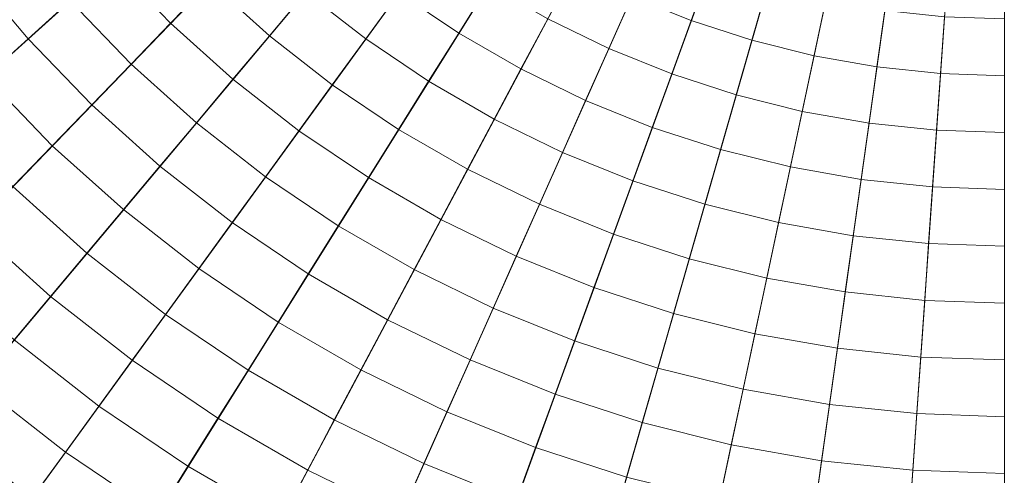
# Model space of a CAD drawing. Header units: centimetres. Extents: x -3.01 to 4.18, y -6.48 to 0.72.
# Tile 191 of 256: x 0.08 to 0.59, y -3.55 to -3.32. Entities that reach past the tile are written whole.
import ezdxf

# ---------------------------------------------------------------- set-up
doc = ezdxf.new("R2010")
doc.units = ezdxf.units.CM
doc.header["$LTSCALE"] = 2.54
doc.layers.add('Lucido design-1', color=7, linetype='Continuous')

# ---------------------------------------------------------------- blocks, each defined once
blk = doc.blocks.new('Gruppo-1')
at = {"color": 142, "linetype": 'Continuous', "lineweight": 9}
for points in [[(-0.2012, -3.49621, -14.60843), (-0.15636, -3.54965, -14.60843), (0.58636, -2.8809, -14.60843), (-0.2012, -3.49621, -14.60843)], [(0.58636, -2.8809, -13.70118), (-0.15636, -3.54965, -13.70118), (-0.2012, -3.49621, -13.70118), (0.58636, -2.8809, -13.70118)], [(-0.15636, -3.54965, -14.60843), (-0.1079, -3.59983, -14.60843), (0.58636, -2.8809, -14.60843), (-0.15636, -3.54965, -14.60843)], [(0.58636, -2.8809, -13.70118), (-0.1079, -3.59983, -13.70118), (-0.15636, -3.54965, -13.70118), (0.58636, -2.8809, -13.70118)], [(-0.1079, -3.59983, -14.60843), (-0.05606, -3.64651, -14.60843), (0.58636, -2.8809, -14.60843), (-0.1079, -3.59983, -14.60843)], [(0.58636, -2.8809, -13.70118), (-0.05606, -3.64651, -13.70118), (-0.1079, -3.59983, -13.70118), (0.58636, -2.8809, -13.70118)], [(-0.05606, -3.64651, -14.60843), (-0.00109, -3.68946, -14.60843), (0.58636, -2.8809, -14.60843), (-0.05606, -3.64651, -14.60843)], [(0.58636, -2.8809, -13.70118), (-0.00109, -3.68946, -13.70118), (-0.05606, -3.64651, -13.70118), (0.58636, -2.8809, -13.70118)], [(-0.00109, -3.68946, -14.60843), (0.05674, -3.72847, -14.60843), (0.58636, -2.8809, -14.60843), (-0.00109, -3.68946, -14.60843)], [(0.58636, -2.8809, -13.70118), (0.05674, -3.72847, -13.70118), (-0.00109, -3.68946, -13.70118), (0.58636, -2.8809, -13.70118)], [(0.05674, -3.72847, -14.60843), (0.11715, -3.76335, -14.60843), (0.58636, -2.8809, -14.60843), (0.05674, -3.72847, -14.60843)], [(0.58636, -2.8809, -13.70118), (0.11715, -3.76335, -13.70118), (0.05674, -3.72847, -13.70118), (0.58636, -2.8809, -13.70118)], [(0.11715, -3.76335, -14.60843), (0.17985, -3.79393, -14.60843), (0.58636, -2.8809, -14.60843), (0.11715, -3.76335, -14.60843)], [(0.58636, -2.8809, -13.70118), (0.17985, -3.79393, -13.70118), (0.11715, -3.76335, -13.70118), (0.58636, -2.8809, -13.70118)], [(0.17985, -3.79393, -14.60843), (0.24453, -3.82006, -14.60843), (0.58636, -2.8809, -14.60843), (0.17985, -3.79393, -14.60843)], [(0.58636, -2.8809, -13.70118), (0.24453, -3.82006, -13.70118), (0.17985, -3.79393, -13.70118), (0.58636, -2.8809, -13.70118)], [(0.24453, -3.82006, -14.60843), (0.31088, -3.84162, -14.60843), (0.58636, -2.8809, -14.60843), (0.24453, -3.82006, -14.60843)], [(0.58636, -2.8809, -13.70118), (0.31088, -3.84162, -13.70118), (0.24453, -3.82006, -13.70118), (0.58636, -2.8809, -13.70118)], [(0.31088, -3.84162, -14.60843), (0.37857, -3.85849, -14.60843), (0.58636, -2.8809, -14.60843), (0.31088, -3.84162, -14.60843)], [(0.58636, -2.8809, -13.70118), (0.37857, -3.85849, -13.70118), (0.31088, -3.84162, -13.70118), (0.58636, -2.8809, -13.70118)], [(0.37857, -3.85849, -14.60843), (0.44727, -3.87061, -14.60843), (0.58636, -2.8809, -14.60843), (0.37857, -3.85849, -14.60843)], [(0.58636, -2.8809, -13.70118), (0.44727, -3.87061, -13.70118), (0.37857, -3.85849, -13.70118), (0.58636, -2.8809, -13.70118)], [(0.44727, -3.87061, -14.60843), (0.51664, -3.8779, -14.60843), (0.58636, -2.8809, -14.60843), (0.44727, -3.87061, -14.60843)], [(0.58636, -2.8809, -13.70118), (0.51664, -3.8779, -13.70118), (0.44727, -3.87061, -13.70118), (0.58636, -2.8809, -13.70118)], [(0.51664, -3.8779, -14.60843), (0.58636, -3.88033, -14.60843), (0.58636, -2.8809, -14.60843), (0.51664, -3.8779, -14.60843)], [(0.58636, -2.8809, -13.70118), (0.58636, -3.88033, -13.70118), (0.51664, -3.8779, -13.70118), (0.58636, -2.8809, -13.70118)]]:
    blk.add_polyline3d(points, dxfattribs=at)
for points in [[(-2.99255, -3.25706, -13.70234), (-2.95759, -3.50579, -13.70234), (0.58423, -2.88127, -13.70234), (0.58421, -2.88112, -13.70234)], [(-2.95759, -3.50579, -13.70234), (-2.90537, -3.75148, -13.70234), (0.58426, -2.88142, -13.70234), (0.58423, -2.88127, -13.70234)], [(-2.90537, -3.75148, -13.70234), (-2.83614, -3.99293, -13.70234), (0.58431, -2.88157, -13.70234), (0.58426, -2.88142, -13.70234)], [(-2.83614, -3.99293, -13.70234), (-2.75023, -4.22897, -13.70234), (0.58436, -2.88171, -13.70234), (0.58431, -2.88157, -13.70234)], [(-2.75023, -4.22897, -13.70234), (-2.64806, -4.45843, -13.70234), (0.58442, -2.88185, -13.70234), (0.58436, -2.88171, -13.70234)], [(-2.64806, -4.45843, -13.70234), (-2.53014, -4.68021, -13.70234), (0.58449, -2.88198, -13.70234), (0.58442, -2.88185, -13.70234)], [(-2.53014, -4.68021, -13.70234), (-2.39704, -4.89322, -13.70234), (0.58457, -2.88211, -13.70234), (0.58449, -2.88198, -13.70234)], [(-2.39704, -4.89322, -13.70234), (-2.24939, -5.09643, -13.70234), (0.58466, -2.88223, -13.70234), (0.58457, -2.88211, -13.70234)], [(-2.24939, -5.09643, -13.70234), (-2.08794, -5.28885, -13.70234), (0.58475, -2.88234, -13.70234), (0.58466, -2.88223, -13.70234)], [(-2.08794, -5.28885, -13.70234), (-1.91345, -5.46953, -13.70234), (0.58486, -2.88245, -13.70234), (0.58475, -2.88234, -13.70234)], [(-1.91345, -5.46953, -13.70234), (-1.72679, -5.63761, -13.70234), (0.58497, -2.88255, -13.70234), (0.58486, -2.88245, -13.70234)], [(-1.72679, -5.63761, -13.70234), (-1.52886, -5.79225, -13.70234), (0.58509, -2.88265, -13.70234), (0.58497, -2.88255, -13.70234)], [(-1.52886, -5.79225, -13.70234), (-1.32062, -5.93271, -13.70234), (0.58522, -2.88273, -13.70234), (0.58509, -2.88265, -13.70234)], [(-1.32062, -5.93271, -13.70234), (-1.10309, -6.0583, -13.70234), (0.58535, -2.88281, -13.70234), (0.58522, -2.88273, -13.70234)], [(-1.10309, -6.0583, -13.70234), (-0.87733, -6.16841, -13.70234), (0.58548, -2.88287, -13.70234), (0.58535, -2.88281, -13.70234)], [(-0.87733, -6.16841, -13.70234), (-0.64444, -6.2625, -13.70234), (0.58562, -2.88293, -13.70234), (0.58548, -2.88287, -13.70234)], [(-0.64444, -6.2625, -13.70234), (-0.40555, -6.34012, -13.70234), (0.58577, -2.88298, -13.70234), (0.58562, -2.88293, -13.70234)], [(-0.40555, -6.34012, -13.70234), (-0.16184, -6.40089, -13.70234), (0.58591, -2.88301, -13.70234), (0.58577, -2.88298, -13.70234)], [(-0.16184, -6.40089, -13.70234), (0.08553, -6.4445, -13.70234), (0.58606, -2.88304, -13.70234), (0.58591, -2.88301, -13.70234)], [(0.08553, -6.4445, -13.70234), (0.33533, -6.47076, -13.70234), (0.58621, -2.88305, -13.70234), (0.58606, -2.88304, -13.70234)], [(0.33533, -6.47076, -13.70234), (0.58636, -6.47952, -13.70234), (0.58636, -2.88306, -13.70234), (0.58621, -2.88305, -13.70234)], [(0.15184, -3.27214, -12.62383), (0.18019, -3.3015, -12.62383), (0.16001, -3.3224, -12.62648), (0.13025, -3.29158, -12.62648)], [(0.07982, -3.27665, -12.62922), (0.10866, -3.31102, -12.62922), (0.08709, -3.33045, -12.63207), (0.05694, -3.29453, -12.63207)], [(0.20038, -3.28059, -12.62129), (0.2292, -3.30654, -12.62129), (0.21052, -3.32881, -12.62383), (0.18019, -3.3015, -12.62383)], [(0.40768, -3.28221, -12.61211), (0.43611, -3.2937, -12.61211), (0.42616, -3.32104, -12.61426), (0.39585, -3.3088, -12.61426)], [(0.24789, -3.28427, -12.61884), (0.27685, -3.3069, -12.61884), (0.25977, -3.33042, -12.62129), (0.2292, -3.30654, -12.62129)], [(0.29395, -3.28337, -12.6165), (0.32274, -3.30279, -12.6165), (0.30732, -3.32745, -12.61884), (0.27685, -3.3069, -12.61884)], [(0.13025, -3.29158, -12.62648), (0.16001, -3.3224, -12.62648), (0.13983, -3.34329, -12.62922), (0.10866, -3.31102, -12.62922)], [(0.05694, -3.29453, -12.63207), (0.08709, -3.33045, -12.63207), (0.06551, -3.34987, -12.63502), (0.03407, -3.3124, -12.63502)], [(0.36646, -3.29446, -12.61426), (0.39585, -3.3088, -12.61426), (0.38402, -3.33537, -12.6165), (0.35281, -3.32015, -12.6165)], [(0.43611, -3.2937, -12.61211), (0.46527, -3.30318, -12.61211), (0.45725, -3.33115, -12.61426), (0.42616, -3.32104, -12.61426)], [(0.18019, -3.3015, -12.62383), (0.21052, -3.32881, -12.62383), (0.19184, -3.35106, -12.62648), (0.16001, -3.3224, -12.62648)], [(0.2292, -3.30654, -12.62129), (0.25977, -3.33042, -12.62129), (0.24268, -3.35393, -12.62383), (0.21052, -3.32881, -12.62383)], [(0.27685, -3.3069, -12.61884), (0.30732, -3.32745, -12.61884), (0.29192, -3.35211, -12.62129), (0.25977, -3.33042, -12.62129)], [(0.32274, -3.30279, -12.6165), (0.35281, -3.32015, -12.6165), (0.33915, -3.34583, -12.61884), (0.30732, -3.32745, -12.61884)], [(0.46527, -3.30318, -12.61211), (0.49503, -3.31059, -12.61211), (0.48898, -3.33906, -12.61426), (0.45725, -3.33115, -12.61426)], [(0.10866, -3.31102, -12.62922), (0.13983, -3.34329, -12.62922), (0.11966, -3.36418, -12.63207), (0.08709, -3.33045, -12.63207)], [(0.39585, -3.3088, -12.61426), (0.42616, -3.32104, -12.61426), (0.41621, -3.34838, -12.6165), (0.38402, -3.33537, -12.6165)], [(0.49503, -3.31059, -12.61211), (0.52522, -3.31592, -12.61211), (0.52117, -3.34473, -12.61426), (0.48898, -3.33906, -12.61426)], [(0.52522, -3.31592, -12.61211), (0.55572, -3.31912, -12.61211), (0.55369, -3.34815, -12.61426), (0.52117, -3.34473, -12.61426)], [(0.16001, -3.3224, -12.62648), (0.19184, -3.35106, -12.62648), (0.17317, -3.37332, -12.62922), (0.13983, -3.34329, -12.62922)], [(0.35281, -3.32015, -12.6165), (0.38402, -3.33537, -12.6165), (0.37219, -3.36194, -12.61884), (0.33915, -3.34583, -12.61884)], [(0.42616, -3.32104, -12.61426), (0.45725, -3.33115, -12.61426), (0.44924, -3.35911, -12.6165), (0.41621, -3.34838, -12.6165)], [(0.55572, -3.31912, -12.61211), (0.58636, -3.32019, -12.61211), (0.58636, -3.34929, -12.61426), (0.55369, -3.34815, -12.61426)], [(0.30732, -3.32745, -12.61884), (0.33915, -3.34583, -12.61884), (0.3255, -3.3715, -12.62129), (0.29192, -3.35211, -12.62129)], [(0.08709, -3.33045, -12.63207), (0.11966, -3.36418, -12.63207), (0.0995, -3.38506, -12.63502), (0.06551, -3.34987, -12.63502)], [(0.21052, -3.32881, -12.62383), (0.24268, -3.35393, -12.62383), (0.2256, -3.37744, -12.62648), (0.19184, -3.35106, -12.62648)], [(0.25977, -3.33042, -12.62129), (0.29192, -3.35211, -12.62129), (0.27652, -3.37675, -12.62383), (0.24268, -3.35393, -12.62383)], [(0.45725, -3.33115, -12.61426), (0.48898, -3.33906, -12.61426), (0.48293, -3.36751, -12.6165), (0.44924, -3.35911, -12.6165)], [(0.38402, -3.33537, -12.6165), (0.41621, -3.34838, -12.6165), (0.40627, -3.37571, -12.61884), (0.37219, -3.36194, -12.61884)], [(0.48898, -3.33906, -12.61426), (0.52117, -3.34473, -12.61426), (0.51712, -3.37354, -12.6165), (0.48293, -3.36751, -12.6165)], [(0.13983, -3.34329, -12.62922), (0.17317, -3.37332, -12.62922), (0.15451, -3.39556, -12.63207), (0.11966, -3.36418, -12.63207)], [(0.33915, -3.34583, -12.61884), (0.37219, -3.36194, -12.61884), (0.36036, -3.3885, -12.62129), (0.3255, -3.3715, -12.62129)], [(0.52117, -3.34473, -12.61426), (0.55369, -3.34815, -12.61426), (0.55166, -3.37717, -12.6165), (0.51712, -3.37354, -12.6165)], [(0.06551, -3.34987, -12.63502), (0.0995, -3.38506, -12.63502), (0.07934, -3.40593, -12.63807), (0.04395, -3.36929, -12.63807)], [(0.19184, -3.35106, -12.62648), (0.2256, -3.37744, -12.62648), (0.20853, -3.40094, -12.62922), (0.17317, -3.37332, -12.62922)], [(0.29192, -3.35211, -12.62129), (0.3255, -3.3715, -12.62129), (0.31186, -3.39716, -12.62383), (0.27652, -3.37675, -12.62383)], [(0.41621, -3.34838, -12.6165), (0.44924, -3.35911, -12.6165), (0.44122, -3.38706, -12.61884), (0.40627, -3.37571, -12.61884)], [(0.55369, -3.34815, -12.61426), (0.58636, -3.34929, -12.61426), (0.58636, -3.37838, -12.6165), (0.55166, -3.37717, -12.6165)], [(0.24268, -3.35393, -12.62383), (0.27652, -3.37675, -12.62383), (0.26112, -3.40139, -12.62648), (0.2256, -3.37744, -12.62648)], [(0.37219, -3.36194, -12.61884), (0.40627, -3.37571, -12.61884), (0.39632, -3.40303, -12.62129), (0.36036, -3.3885, -12.62129)], [(0.44924, -3.35911, -12.6165), (0.48293, -3.36751, -12.6165), (0.47688, -3.39596, -12.61884), (0.44122, -3.38706, -12.61884)], [(0.11966, -3.36418, -12.63207), (0.15451, -3.39556, -12.63207), (0.13585, -3.41779, -12.63502), (0.0995, -3.38506, -12.63502)], [(0.48293, -3.36751, -12.6165), (0.51712, -3.37354, -12.6165), (0.51308, -3.40234, -12.61884), (0.47688, -3.39596, -12.61884)], [(0.3255, -3.3715, -12.62129), (0.36036, -3.3885, -12.62129), (0.34854, -3.41505, -12.62383), (0.31186, -3.39716, -12.62383)], [(0.17317, -3.37332, -12.62922), (0.20853, -3.40094, -12.62922), (0.19146, -3.42443, -12.63207), (0.15451, -3.39556, -12.63207)], [(0.2256, -3.37744, -12.62648), (0.26112, -3.40139, -12.62648), (0.24573, -3.42603, -12.62922), (0.20853, -3.40094, -12.62922)], [(0.27652, -3.37675, -12.62383), (0.31186, -3.39716, -12.62383), (0.29822, -3.42281, -12.62648), (0.26112, -3.40139, -12.62648)], [(0.40627, -3.37571, -12.61884), (0.44122, -3.38706, -12.61884), (0.43321, -3.41501, -12.62129), (0.39632, -3.40303, -12.62129)], [(0.51712, -3.37354, -12.6165), (0.55166, -3.37717, -12.6165), (0.54963, -3.40618, -12.61884), (0.51308, -3.40234, -12.61884)], [(0.55166, -3.37717, -12.6165), (0.58636, -3.37838, -12.6165), (0.58636, -3.40746, -12.61884), (0.54963, -3.40618, -12.61884)], [(0.0995, -3.38506, -12.63502), (0.13585, -3.41779, -12.63502), (0.1172, -3.44002, -12.63807), (0.07934, -3.40593, -12.63807)], [(0.44122, -3.38706, -12.61884), (0.47688, -3.39596, -12.61884), (0.47084, -3.42439, -12.62129), (0.43321, -3.41501, -12.62129)], [(0.36036, -3.3885, -12.62129), (0.39632, -3.40303, -12.62129), (0.38638, -3.43034, -12.62383), (0.34854, -3.41505, -12.62383)], [(0.15451, -3.39556, -12.63207), (0.19146, -3.42443, -12.63207), (0.1744, -3.44791, -12.63502), (0.13585, -3.41779, -12.63502)], [(0.31186, -3.39716, -12.62383), (0.34854, -3.41505, -12.62383), (0.33672, -3.44159, -12.62648), (0.29822, -3.42281, -12.62648)], [(0.47688, -3.39596, -12.61884), (0.51308, -3.40234, -12.61884), (0.50903, -3.43113, -12.62129), (0.47084, -3.42439, -12.62129)], [(0.20853, -3.40094, -12.62922), (0.24573, -3.42603, -12.62922), (0.23034, -3.45065, -12.63207), (0.19146, -3.42443, -12.63207)], [(0.26112, -3.40139, -12.62648), (0.29822, -3.42281, -12.62648), (0.28458, -3.44846, -12.62922), (0.24573, -3.42603, -12.62922)], [(0.39632, -3.40303, -12.62129), (0.43321, -3.41501, -12.62129), (0.4252, -3.44295, -12.62383), (0.38638, -3.43034, -12.62383)], [(0.51308, -3.40234, -12.61884), (0.54963, -3.40618, -12.61884), (0.5476, -3.43518, -12.62129), (0.50903, -3.43113, -12.62129)], [(0.07934, -3.40593, -12.63807), (0.1172, -3.44002, -12.63807), (0.09856, -3.46224, -12.64122), (0.05919, -3.4268, -12.64122)], [(0.54963, -3.40618, -12.61884), (0.58636, -3.40746, -12.61884), (0.58636, -3.43654, -12.62129), (0.5476, -3.43518, -12.62129)], [(0.13585, -3.41779, -12.63502), (0.1744, -3.44791, -12.63502), (0.15735, -3.47139, -12.63807), (0.1172, -3.44002, -12.63807)], [(0.34854, -3.41505, -12.62383), (0.38638, -3.43034, -12.62383), (0.37644, -3.45764, -12.62648), (0.33672, -3.44159, -12.62648)], [(0.43321, -3.41501, -12.62129), (0.47084, -3.42439, -12.62129), (0.46479, -3.45282, -12.62383), (0.4252, -3.44295, -12.62383)], [(0.29822, -3.42281, -12.62648), (0.33672, -3.44159, -12.62648), (0.32491, -3.46813, -12.62922), (0.28458, -3.44846, -12.62922)], [(0.05919, -3.4268, -12.64122), (0.09856, -3.46224, -12.64122), (0.07992, -3.48445, -12.64447), (0.03905, -3.44765, -12.64447)], [(0.19146, -3.42443, -12.63207), (0.23034, -3.45065, -12.63207), (0.21496, -3.47527, -12.63502), (0.1744, -3.44791, -12.63502)], [(0.24573, -3.42603, -12.62922), (0.28458, -3.44846, -12.62922), (0.27095, -3.4741, -12.63207), (0.23034, -3.45065, -12.63207)], [(0.47084, -3.42439, -12.62129), (0.50903, -3.43113, -12.62129), (0.50499, -3.45991, -12.62383), (0.46479, -3.45282, -12.62383)], [(0.38638, -3.43034, -12.62383), (0.4252, -3.44295, -12.62383), (0.41719, -3.47088, -12.62648), (0.37644, -3.45764, -12.62648)], [(0.50903, -3.43113, -12.62129), (0.5476, -3.43518, -12.62129), (0.54557, -3.46418, -12.62383), (0.50499, -3.45991, -12.62383)], [(0.5476, -3.43518, -12.62129), (0.58636, -3.43654, -12.62129), (0.58636, -3.4656, -12.62383), (0.54557, -3.46418, -12.62383)], [(0.1172, -3.44002, -12.63807), (0.15735, -3.47139, -12.63807), (0.1403, -3.49485, -12.64122), (0.09856, -3.46224, -12.64122)], [(0.33672, -3.44159, -12.62648), (0.37644, -3.45764, -12.62648), (0.36651, -3.48494, -12.62922), (0.32491, -3.46813, -12.62922)], [(0.4252, -3.44295, -12.62383), (0.46479, -3.45282, -12.62383), (0.45875, -3.48124, -12.62648), (0.41719, -3.47088, -12.62648)], [(0.1744, -3.44791, -12.63502), (0.21496, -3.47527, -12.63502), (0.19958, -3.49988, -12.63807), (0.15735, -3.47139, -12.63807)], [(0.28458, -3.44846, -12.62922), (0.32491, -3.46813, -12.62922), (0.3131, -3.49466, -12.63207), (0.27095, -3.4741, -12.63207)], [(0.23034, -3.45065, -12.63207), (0.27095, -3.4741, -12.63207), (0.25732, -3.49973, -12.63502), (0.21496, -3.47527, -12.63502)], [(0.46479, -3.45282, -12.62383), (0.50499, -3.45991, -12.62383), (0.50094, -3.48868, -12.62648), (0.45875, -3.48124, -12.62648)], [(0.37644, -3.45764, -12.62648), (0.41719, -3.47088, -12.62648), (0.40918, -3.4988, -12.62922), (0.36651, -3.48494, -12.62922)], [(0.09856, -3.46224, -12.64122), (0.1403, -3.49485, -12.64122), (0.12325, -3.51831, -12.64447), (0.07992, -3.48445, -12.64447)], [(0.50499, -3.45991, -12.62383), (0.54557, -3.46418, -12.62383), (0.54355, -3.49316, -12.62648), (0.50094, -3.48868, -12.62648)], [(0.32491, -3.46813, -12.62922), (0.36651, -3.48494, -12.62922), (0.35658, -3.51222, -12.63207), (0.3131, -3.49466, -12.63207)], [(0.54557, -3.46418, -12.62383), (0.58636, -3.4656, -12.62383), (0.58636, -3.49466, -12.62648), (0.54355, -3.49316, -12.62648)], [(0.15735, -3.47139, -12.63807), (0.19958, -3.49988, -12.63807), (0.18421, -3.52447, -12.64122), (0.1403, -3.49485, -12.64122)], [(0.41719, -3.47088, -12.62648), (0.45875, -3.48124, -12.62648), (0.45271, -3.50966, -12.62922), (0.40918, -3.4988, -12.62922)], [(0.21496, -3.47527, -12.63502), (0.25732, -3.49973, -12.63502), (0.2437, -3.52535, -12.63807), (0.19958, -3.49988, -12.63807)], [(0.27095, -3.4741, -12.63207), (0.3131, -3.49466, -12.63207), (0.30129, -3.52117, -12.63502), (0.25732, -3.49973, -12.63502)], [(0.45875, -3.48124, -12.62648), (0.50094, -3.48868, -12.62648), (0.4969, -3.51745, -12.62922), (0.45271, -3.50966, -12.62922)], [(0.07992, -3.48445, -12.64447), (0.12325, -3.51831, -12.64447), (0.10622, -3.54176, -12.64782), (0.06129, -3.50665, -12.64782)], [(0.36651, -3.48494, -12.62922), (0.40918, -3.4988, -12.62922), (0.40118, -3.52671, -12.63207), (0.35658, -3.51222, -12.63207)], [(0.50094, -3.48868, -12.62648), (0.54355, -3.49316, -12.62648), (0.54152, -3.52214, -12.62922), (0.4969, -3.51745, -12.62922)], [(0.54355, -3.49316, -12.62648), (0.58636, -3.49466, -12.62648), (0.58636, -3.5237, -12.62922), (0.54152, -3.52214, -12.62922)], [(0.1403, -3.49485, -12.64122), (0.18421, -3.52447, -12.64122), (0.16885, -3.54906, -12.64447), (0.12325, -3.51831, -12.64447)], [(0.3131, -3.49466, -12.63207), (0.35658, -3.51222, -12.63207), (0.34665, -3.5395, -12.63502), (0.30129, -3.52117, -12.63502)], [(0.40918, -3.4988, -12.62922), (0.45271, -3.50966, -12.62922), (0.44668, -3.53806, -12.63207), (0.40118, -3.52671, -12.63207)], [(0.19958, -3.49988, -12.63807), (0.2437, -3.52535, -12.63807), (0.23008, -3.55096, -12.64122), (0.18421, -3.52447, -12.64122)], [(0.25732, -3.49973, -12.63502), (0.30129, -3.52117, -12.63502), (0.28949, -3.54768, -12.63807), (0.2437, -3.52535, -12.63807)], [(0.06129, -3.50665, -12.64782), (0.10622, -3.54176, -12.64782), (0.08919, -3.5652, -12.65127), (0.04267, -3.52885, -12.65127)], [(0.35658, -3.51222, -12.63207), (0.40118, -3.52671, -12.63207), (0.39318, -3.55462, -12.63502), (0.34665, -3.5395, -12.63502)], [(0.45271, -3.50966, -12.62922), (0.4969, -3.51745, -12.62922), (0.49286, -3.5462, -12.63207), (0.44668, -3.53806, -12.63207)], [(0.12325, -3.51831, -12.64447), (0.16885, -3.54906, -12.64447), (0.15349, -3.57364, -12.64782), (0.10622, -3.54176, -12.64782)], [(0.4969, -3.51745, -12.62922), (0.54152, -3.52214, -12.62922), (0.5395, -3.5511, -12.63207), (0.49286, -3.5462, -12.63207)], [(0.30129, -3.52117, -12.63502), (0.34665, -3.5395, -12.63502), (0.33673, -3.56677, -12.63807), (0.28949, -3.54768, -12.63807)], [(0.54152, -3.52214, -12.62922), (0.58636, -3.5237, -12.62922), (0.58636, -3.55274, -12.63207), (0.5395, -3.5511, -12.63207)], [(0.04267, -3.52885, -12.65127), (0.08919, -3.5652, -12.65127), (0.07217, -3.58862, -12.65482), (0.02405, -3.55103, -12.65482)], [(0.18421, -3.52447, -12.64122), (0.23008, -3.55096, -12.64122), (0.21647, -3.57656, -12.64447), (0.16885, -3.54906, -12.64447)], [(0.2437, -3.52535, -12.63807), (0.28949, -3.54768, -12.63807), (0.27769, -3.57418, -12.64122), (0.23008, -3.55096, -12.64122)], [(0.40118, -3.52671, -12.63207), (0.44668, -3.53806, -12.63207), (0.44064, -3.56645, -12.63502), (0.39318, -3.55462, -12.63502)], [(0.44668, -3.53806, -12.63207), (0.49286, -3.5462, -12.63207), (0.48882, -3.57495, -12.63502), (0.44064, -3.56645, -12.63502)], [(0.10622, -3.54176, -12.64782), (0.15349, -3.57364, -12.64782), (0.13813, -3.59821, -12.65127), (0.08919, -3.5652, -12.65127)], [(0.34665, -3.5395, -12.63502), (0.39318, -3.55462, -12.63502), (0.38518, -3.58251, -12.63807), (0.33673, -3.56677, -12.63807)], [(0.16885, -3.54906, -12.64447), (0.21647, -3.57656, -12.64447), (0.20286, -3.60215, -12.64782), (0.15349, -3.57364, -12.64782)], [(0.28949, -3.54768, -12.63807), (0.33673, -3.56677, -12.63807), (0.32681, -3.59402, -12.64122), (0.27769, -3.57418, -12.64122)], [(0.49286, -3.5462, -12.63207), (0.5395, -3.5511, -12.63207), (0.53747, -3.58006, -12.63502), (0.48882, -3.57495, -12.63502)], [(0.23008, -3.55096, -12.64122), (0.27769, -3.57418, -12.64122), (0.2659, -3.60067, -12.64447), (0.21647, -3.57656, -12.64447)], [(0.5395, -3.5511, -12.63207), (0.58636, -3.55274, -12.63207), (0.58636, -3.58177, -12.63502), (0.53747, -3.58006, -12.63502)]]:
    blk.add_3dface(points, dxfattribs=at)

msp = doc.modelspace()

# ---------------------------------------------------------------- block references
at = {"layer": 'Lucido design-1', "color": 7}
msp.add_blockref('Gruppo-1', (0, 0), dxfattribs=at)

doc.saveas('drawing.dxf')
